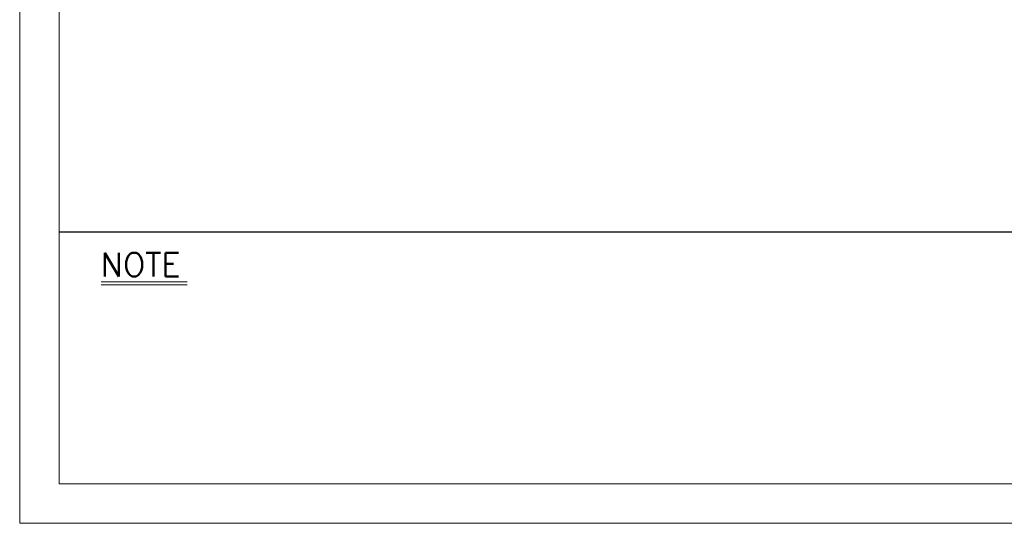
# Model space of a CAD drawing. Header units: millimetres. Extents: x 46891 to 51038, y 6223 to 10291.
# Tile 1 of 6: x 48547 to 49289, y 8529 to 8909. Entities that reach past the tile are written whole.
import ezdxf

# ---------------------------------------------------------------- set-up
doc = ezdxf.new("R2010")
doc.units = ezdxf.units.MM
doc.header["$LTSCALE"] = 0.5
doc.layers.get('0').update_dxf_attribs({"lineweight": 20})
doc.layers.add('3', color=3, linetype='Continuous')
doc.layers.add('4', color=4, linetype='Continuous', lineweight=13)
doc.styles.add('DSR TEXT', font='romans.shx', dxfattribs={"bigfont": 'whgtxt.shx'})

# ---------------------------------------------------------------- blocks, each defined once
blk = doc.blocks.new('A$C13F00394')
for p, q in [((-202.34, 25.67), (-191.42, 25.67)), ((-202.34, 25.3), (-191.42, 25.3))]:
    blk.add_line(p, q)
at = {"layer": '3'}
blk.add_line((0, 32), (-207.68, 32), dxfattribs=at)
at = {"layer": '4', "color": 0, "style": 'DSR TEXT'}
blk.add_text('NOTE', height=3, dxfattribs=at).set_placement((-202.39, 26.38))
blk = doc.blocks.new('A$C1C1952E1')
at = {"color": 1}
blk.add_lwpolyline([(0, 0), (420, 0), (420, 297), (0, 297)], close=True, dxfattribs=at)
at = {"color": 3}
blk.add_lwpolyline([(5, 5), (415, 5), (415, 292), (5, 292)], close=True, dxfattribs=at)

msp = doc.modelspace()

# ---------------------------------------------------------------- block references
at = {"xscale": 5.931900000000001, "yscale": 5.931900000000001, "zscale": 5.931900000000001}
for name, p in [('A$C1C1952E1', (48546.67132, 8528.99552)), ('A$C13F00394', (49808.28288, 8558.65502))]:
    msp.add_blockref(name, p, dxfattribs=at)

doc.saveas('drawing.dxf')
